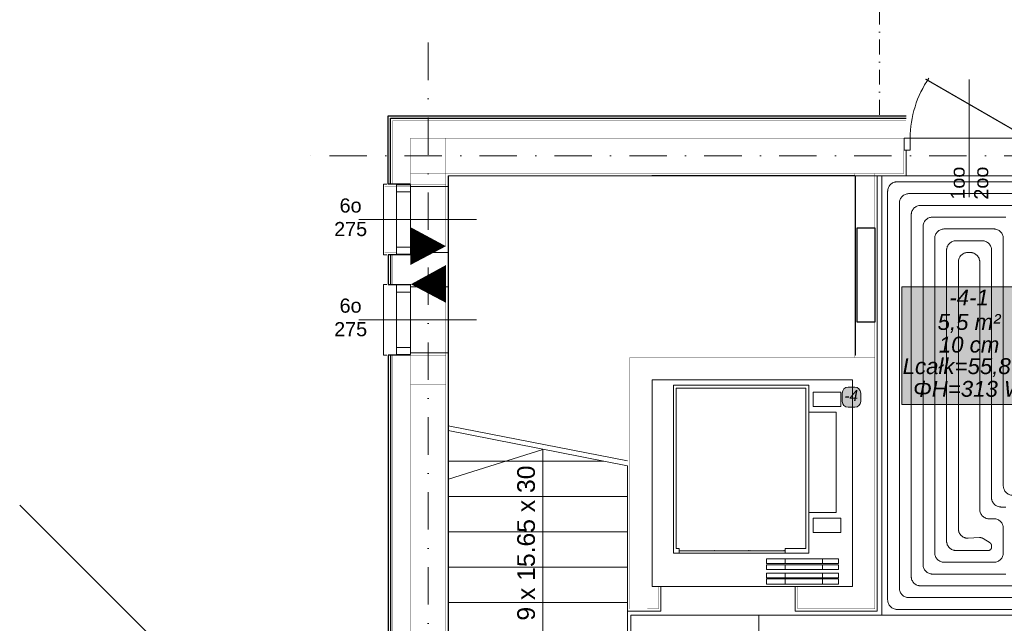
# Model space of a CAD drawing. Extents: x 4615668 to 9294084, y 16339 to 10688993.
# Tile 9 of 256: x 4716083 to 4716918, y 5340576 to 5341088. Entities that reach past the tile are written whole.
import ezdxf
from ezdxf.enums import TextEntityAlignment as Align
from ezdxf.lldxf.tags import DXFTag

# ---------------------------------------------------------------- set-up
doc = ezdxf.new("R2010")
doc.units = 0
doc.header["$MEASUREMENT"] = 0
doc.linetypes.add('DASHDOT', pattern=[25.4, 12.7, -6.35, 0, -6.35])
doc.linetypes.add('DASHED', pattern=[19.049999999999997, 12.7, -6.35])
for name, color, linetype, lineweight, true_color in [('IS_PG_Ch', 7, 'Continuous', 13, 0x008000), ('IS_Podłoga grzewczo-chłodząca', 7, 'Continuous', 5, 0x000000), ('IS_Pomieszczenie (Ręczne)', 7, 'Continuous', 5, 0x000000), ('IS_Strefa podłóg', 7, 'Continuous', 13, 0x008000), ('IS_Strefa podłóg_etykieta', 7, 'Continuous', 5, 0x000000), ('IS_Wężownica OChP', 7, 'Continuous', 5, 0x800080)]:
    doc.layers.add(name, color=color, linetype=linetype, lineweight=lineweight, true_color=true_color)
doc.layers.add('MURY', color=7, linetype='Continuous')
doc.layers.add('STOLARKA', color=4, linetype='Continuous')
doc.layers.add('Osie', color=175, linetype='DASHDOT', lineweight=9)
doc.layers.add('Wymiar', color=7, linetype='Continuous', lineweight=9)
doc.styles.add('Arial__I__', font='ariali.ttf')
doc.styles.add('ARIAL_CE', font='arial.ttf', dxfattribs={"height": 15})
doc.styles.add('ARIAL_WYM50', font='arial.ttf', dxfattribs={"height": 15})
tags = doc.linetypes.add('DASH', pattern=[15, 10, -5]).pattern_tags.tags
tags[6:7] = [DXFTag(74, 4), DXFTag(75, 0), DXFTag(340, '0'), DXFTag(46, 0.0), DXFTag(50, 0.0), DXFTag(44, 0.0), DXFTag(45, 0.0)]
tags[4:5] = [DXFTag(74, 4), DXFTag(75, 0), DXFTag(340, '0'), DXFTag(46, 0.0), DXFTag(50, 0.0), DXFTag(44, 0.0), DXFTag(45, 0.0)]

# ---------------------------------------------------------------- blocks, each defined once
blk = doc.blocks.new('G$C61CBF25F')
at = {"layer": 'Osie', "lineweight": 0, "ltscale": 2.5}
for p, q in [((305, 0), (305, 1880.0000002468)), ((1525, 1780.0000002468), (204.8462595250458, 1780.0000002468)), ((1525, 1780.0000002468), (204.8462595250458, 1780.0000002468))]:
    blk.add_line(p, q, dxfattribs=at)
blk = doc.blocks.new('G$C09C456D5')
at = {"layer": 'STOLARKA', "color": 252, "linetype": 'Continuous', "lineweight": 0}
for p, q in [((55, 100.0000000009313), (55, 0)), ((5, 50), (105, 49.99999999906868))]:
    blk.add_line(p, q, dxfattribs=at)
at = {"layer": 'STOLARKA', "color": 252, "linetype": 'Continuous', "lineweight": 0, "const_width": 0.9999999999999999}
blk.add_lwpolyline([(105, 50), (17.95557331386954, 100.2551231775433)], dxfattribs=at)
at = {"layer": 'STOLARKA', "color": 252, "linetype": 'Continuous', "lineweight": 0}
for points in [[(5, 40), (5, 50), (0, 50), (0, 40)], [(105, 40), (105, 50), (110, 50), (110, 40)]]:
    blk.add_lwpolyline(points, close=True, dxfattribs=at)
blk.add_arc((95, 49.99999999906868), 90, 145.4619780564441, 180, dxfattribs=at)
blk = doc.blocks.new('G$C3C6114F1')
at = {"layer": 'STOLARKA', "color": 5, "lineweight": 0}
blk.add_line((0, 30), (100, 30), dxfattribs=at)
blk.add_lwpolyline([(24, 0), (21, 0), (21, 59.99999999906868), (24, 59.99999999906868)], dxfattribs=at)
for points in [[(44, 59.49999999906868), (44, 53.49999999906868), (32, 53.49999999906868), (32, 59.49999999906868)], [(44, 53.49999999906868), (44, 6.5), (32, 6.5), (32, 53.49999999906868)], [(44, 0.5), (44, 6.5), (32, 6.5), (32, 0.5)]]:
    blk.add_lwpolyline(points, close=True, dxfattribs=at)
blk = doc.blocks.new('G$C6E969633')
at = {"lineweight": 0, "ltscale": 40}
blk.add_line((443.9129366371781, 1530.882649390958), (363.8433230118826, 1505.528246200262), dxfattribs=at)
at = {"layer": 'MURY', "linetype": 'DASH', "lineweight": 0}
blk.add_line((709.2205894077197, 1611.000000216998), (709.220589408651, 1763.500000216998), dxfattribs=at)
at = {"layer": 'MURY', "lineweight": 0, "ltscale": 40}
for p, q in [((515.6821542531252, 1521.107687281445), (363.7205894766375, 1551.000000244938)), ((515.6821542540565, 1517.028471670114), (363.7205894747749, 1546.920784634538)), ((495.8245113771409, 1521.0000002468), (363.7205894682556, 1521.0000002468)), ((515.6821542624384, 1491.0000002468), (363.7205894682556, 1491.0000002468)), ((153.6821542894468, 1330.000000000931), (0, 1483.682154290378)), ((515.6821542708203, 1461.0000002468), (363.7205894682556, 1461.0000002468)), ((559.6821543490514, 1444.858905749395), (649.6821543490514, 1444.85890592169)), ((515.6821542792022, 1431.0000002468), (363.7205894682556, 1431.0000002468)), ((544.1821544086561, 1414.489815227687), (658.1821542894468, 1414.489815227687)), ((515.6821542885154, 1401.0000002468), (363.7205894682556, 1401.0000002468)), ((515.6821542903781, 1393.530909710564), (515.6821542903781, 1370.000000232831))]:
    blk.add_line(p, q, dxfattribs=at)
at = {"layer": 'MURY', "linetype": 'DASHDOT', "lineweight": 0}
blk.add_lwpolyline([(729.6821542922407, 1815.0000002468), (729.6821542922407, 1915.0000002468), (881.6821542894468, 1915.0000002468), (881.6821542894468, 1815.0000002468)], dxfattribs=at)
at = {"layer": 'MURY', "lineweight": 0, "ltscale": 40}
for points, const_width in [([(331.6821542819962, 1754.002967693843), (309.7045348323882, 1754.002967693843), (309.7045348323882, 1817.0000002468), (752.1821542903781, 1817.0000002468)], 0.1), ([(331.6821542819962, 1753.960071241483), (309.7045348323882, 1753.960071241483), (309.7045348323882, 1816.957103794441), (752.1821542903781, 1816.957103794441)], 0.1), ([(752.1821542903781, 1795.002707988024), (752.1821542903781, 1817.0000002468)], 0.1), ([(319.6821542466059, 1698.000000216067), (309.6821542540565, 1698.000000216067), (309.6821542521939, 1669.000000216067), (319.6821542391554, 1669.000000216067)], 0.1), ([(331.6821542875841, 1611.000000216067), (316.7045348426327, 1611.000000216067), (316.7045348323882, 1175), (309.7045348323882, 1175)], 0.3)]:
    blk.add_lwpolyline(points, dxfattribs=dict(at, const_width=const_width))
at = {"layer": 'MURY', "lineweight": -3, "ltscale": 40}
for points in [[(331.6821542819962, 1756.002967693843), (312.7045348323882, 1756.002967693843), (312.7045348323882, 1814.0000002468), (752.1821542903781, 1814.0000002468)], [(331.655154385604, 1756.002967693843), (314.6775349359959, 1756.002967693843), (314.7045348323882, 1812.0000002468), (752.1821542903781, 1812.0000002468)], [(331.6821542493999, 1696.000000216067), (312.6821542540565, 1696.000000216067), (312.6821542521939, 1671.000000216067), (331.6821542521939, 1671.000000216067)], [(331.6821542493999, 1696.000000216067), (314.6821542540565, 1696.000000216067), (314.6821542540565, 1671.000000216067), (331.9478232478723, 1671.000000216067)], [(331.6821542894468, 1611.000000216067), (312.7045348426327, 1611.000000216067), (312.7045348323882, 1179), (309.7045348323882, 1179)], [(319.6821542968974, 1611.000000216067), (314.7045348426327, 1611.000000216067), (314.7045348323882, 1177), (309.7045348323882, 1177)]]:
    blk.add_lwpolyline(points, dxfattribs=at)
at = {"layer": 'MURY', "lineweight": 0, "ltscale": 40}
for points in [[(331.6821542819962, 1756.002967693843, 0.2, 0.2, 0), (316.7045348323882, 1756.002967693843, 0.2, 0.2, 0), (316.7045348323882, 1810.0000002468, 0.2, 0.2, 0), (752.1821542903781, 1810.0000002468, 0, 0, 0)], [(331.6821542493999, 1696.000000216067, 0.2, 0.2, 0), (316.6821542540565, 1696.000000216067, 0.2, 0.2, 0), (316.6821542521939, 1671.000000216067, 0.2, 0.2, 0), (331.6821542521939, 1671.000000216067, 0.2, 0.2, 0)]]:
    blk.add_lwpolyline(points, format="xyseb", dxfattribs=at)
at = {"layer": 'MURY', "ltscale": 40, "const_width": 0.3}
for points in [[(331.6821542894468, 1765.0000002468), (361.6821542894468, 1765.0000002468), (361.6821542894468, 1795.0000002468), (331.6821542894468, 1795.0000002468)], [(361.6821542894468, 1765.0000002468), (750.1821542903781, 1765.0000002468), (750.1821542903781, 1795.0000002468), (361.6821542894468, 1795.0000002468)], [(331.6821542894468, 1611.000000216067), (361.6821542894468, 1611.000000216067), (361.6821542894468, 1765.0000002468), (331.6821542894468, 1765.0000002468)], [(708.6821542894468, 1608.991272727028), (725.6821542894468, 1608.991272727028), (725.6821542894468, 1765.0000002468), (708.6821542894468, 1765.0000002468)], [(331.6821542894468, 1255), (361.6821542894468, 1255), (361.6821542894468, 1611.000000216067), (331.6821542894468, 1611.000000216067)], [(331.6821542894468, 1586.000000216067), (331.6821542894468, 1611.000000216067), (361.6821542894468, 1611.000000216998), (361.6821542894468, 1586.000000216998)]]:
    blk.add_lwpolyline(points, close=True, dxfattribs=at)
at = {"layer": 'MURY', "lineweight": 0, "ltscale": 40}
for points in [[(752.1821542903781, 1785.085010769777), (752.1821542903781, 1763.0000002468), (727.6821542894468, 1763.0000002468), (727.6821542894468, 1393.530909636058), (658.1821542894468, 1393.530909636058), (658.1821542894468, 1414.530909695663)], [(363.6821542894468, 1393.530909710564), (363.9609052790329, 1763.017246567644), (708.6821542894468, 1763.628740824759)], [(363.6821542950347, 1754.255248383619), (363.6821542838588, 1754.000000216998), (331.6821542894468, 1754.000000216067)], [(331.6821542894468, 1697.999835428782), (363.9005803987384, 1697.999835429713), (363.9005803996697, 1668.999835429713), (331.6821542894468, 1668.999835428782)], [(331.6821542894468, 1612.999878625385), (363.8433230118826, 1612.999878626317), (363.8433230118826, 1057.99987841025), (329.8433230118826, 1057.99987841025), (329.8433230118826, 1127.999878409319), (309.865703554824, 1127.999878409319), (309.865703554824, 1150.571474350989)], [(708.6821542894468, 1611.000000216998), (709.2205894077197, 1611.000000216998)], [(649.6821544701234, 1442.858905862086), (649.6821544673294, 1446.858905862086), (667.1821544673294, 1446.85890587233), (667.1821542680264, 1582.958905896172), (557.1821543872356, 1582.958905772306), (557.1821543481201, 1446.858905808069), (559.6821544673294, 1446.858905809), (559.6821544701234, 1442.858905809)], [(443.9129366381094, 1369.961865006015), (443.9129366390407, 1530.882649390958)], [(443.9129366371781, 1399.961865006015), (443.9129366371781, 1530.882649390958)], [(544.1821544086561, 1414.530909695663), (544.1821544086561, 1393.530909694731), (515.6821542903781, 1393.530909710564), (515.6821542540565, 1517.028471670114)]]:
    blk.add_lwpolyline(points, dxfattribs=at)
at = {"layer": 'MURY', "linetype": 'DASHDOT', "ltscale": 0.5, "const_width": 0.3}
blk.add_lwpolyline([(331.6821542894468, 1756.000000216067), (361.6821542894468, 1756.000000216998)], dxfattribs=at)
at = {"layer": 'MURY', "lineweight": 0, "const_width": 0.2}
for points in [[(319.6821542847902, 1754.002967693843), (311.7045348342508, 1754.002967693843)], [(311.7045348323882, 1613.002967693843), (319.6821542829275, 1613.002967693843)]]:
    blk.add_lwpolyline(points, dxfattribs=at)
at = {"layer": 'MURY'}
blk.add_lwpolyline([(710.6821542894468, 1638.912962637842), (710.6821542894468, 1718.912962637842), (725.6821542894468, 1718.912962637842), (725.6821542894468, 1638.912962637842)], close=True, dxfattribs=at)
at = {"layer": 'MURY', "linetype": 'DASHDOT', "ltscale": 0.5, "const_width": 0.3}
blk.add_lwpolyline([(331.6821542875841, 1671.000000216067), (331.6821542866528, 1696.000000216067), (361.6821542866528, 1696.000000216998), (361.6821542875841, 1671.000000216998)], close=True, dxfattribs=at)
at = {"layer": 'MURY', "lineweight": 0}
blk.add_lwpolyline([(319.6821542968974, 1613.000000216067, 0.2, 0.2, 0), (309.7045348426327, 1613.000000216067, 0.2, 0.2, 0), (309.7045348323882, 1182, 0.2, 0.2, 0), (309.7045348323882, 1182, 0.2, 0.2, 0), (309.7045348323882, 1160, 0.2, 0.2, 0)], format="xyseb", dxfattribs=at)
at = {"layer": 'MURY', "ltscale": 40, "const_width": 0.3}
blk.add_lwpolyline([(542.1821544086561, 1414.530909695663), (542.1821544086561, 1395.530909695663), (517.6821542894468, 1395.530909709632), (517.6821542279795, 1609.000000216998), (725.6821542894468, 1609.000000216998), (725.6821542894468, 1395.530909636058), (660.1821542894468, 1395.530909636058), (660.1821542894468, 1414.530909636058), (706.6821542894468, 1414.530909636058), (706.6821542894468, 1590.000000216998), (536.6821542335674, 1590.000000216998), (536.6821542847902, 1414.489815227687), (542.1821544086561, 1414.489815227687)], dxfattribs=at)
at = {"layer": 'MURY', "lineweight": 0, "ltscale": 40}
for points in [[(536.6821542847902, 1414.489815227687), (706.6821542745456, 1414.489815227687), (706.6821542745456, 1589.958905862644), (536.6821542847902, 1589.958905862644)], [(554.6821543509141, 1442.858905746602), (669.6821544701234, 1442.858905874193), (669.682154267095, 1585.458905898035), (554.682154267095, 1585.458905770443)], [(696.682154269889, 1579.458905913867), (673.2843881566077, 1579.458905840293), (673.284388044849, 1567.458905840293), (696.6821543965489, 1567.458905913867)], [(669.682154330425, 1477.458905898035), (692.9529068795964, 1477.458905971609), (692.9529069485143, 1562.458905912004), (669.6821542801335, 1562.45890583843)], [(696.6821544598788, 1460.458905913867), (673.2843882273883, 1460.458905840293), (673.2843881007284, 1472.458905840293), (696.6821544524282, 1472.458905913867)], [(681.1821543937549, 1433.958905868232), (633.6821542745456, 1433.958905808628), (633.6821542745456, 1437.958905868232), (681.1821543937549, 1437.958905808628)], [(649.68215447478, 1433.958905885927), (694.68215447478, 1433.958905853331), (694.6821544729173, 1437.958905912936), (649.6821544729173, 1437.958905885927)], [(681.1821542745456, 1428.958905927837), (633.6821542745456, 1428.958905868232), (633.6821542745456, 1432.958905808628), (681.1821542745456, 1432.958905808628)], [(649.6821543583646, 1428.958905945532), (694.6821543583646, 1428.958905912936), (694.682154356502, 1432.958905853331), (649.6821544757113, 1432.958905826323)], [(681.1821542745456, 1421.958905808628), (633.6821542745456, 1421.958905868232), (633.6821542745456, 1425.958905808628), (681.1821542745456, 1425.958905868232)], [(681.1821543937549, 1416.489815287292), (633.6821543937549, 1416.489815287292), (633.6821543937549, 1420.958905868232), (681.1821542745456, 1420.958905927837)], [(649.6821544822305, 1421.958905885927), (694.6821544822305, 1421.958905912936), (694.6821544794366, 1425.958905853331), (649.6821544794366, 1425.958905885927)], [(649.6821543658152, 1416.489815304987), (694.6821544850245, 1416.489815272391), (694.6821543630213, 1420.958905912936), (649.6821543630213, 1420.958905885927)]]:
    blk.add_lwpolyline(points, close=True, dxfattribs=at)
for p in [(589.6821544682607, 1444.858905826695), (618.6821542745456, 1444.858905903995), (619.6821544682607, 1444.858905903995), (648.6821542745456, 1444.85890584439)]:
    blk.add_point(p, dxfattribs=at)
for name, p in [('G$C61CBF25F', (41.68215428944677, 0)), ('G$C09C456D5', (750.6821542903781, 1745.002707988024))]:
    blk.add_blockref(name, p, dxfattribs=at)
at = {"layer": 'MURY', "color": 1, "lineweight": 0, "ltscale": 40}
for p in [(287.6821542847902, 1696.000000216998), (287.6821542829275, 1611.000000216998)]:
    blk.add_blockref('G$C3C6114F1', p, dxfattribs=at)
at = {"layer": 'MURY', "char_height": 12, "width": 1777.51737514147, "attachment_point": 5, "style": 'ARIAL_CE'}
for s, insert, rotation in [('\\pxi-10,l16.666687,t16.666687;1oo\\P2oo', (806.0779720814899, 1716.881386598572), 90.15444832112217), ('\\pxi-10,l16.666687,t16.666687;6o\\P275', (240.80924125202, 1727.760782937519), 0.15444832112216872), ('\\pxi-10,l16.666687,t16.666687;6o\\P275', (240.8092412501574, 1642.760782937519), 0.15444832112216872)]:
    blk.add_mtext(s, dxfattribs=dict(at, insert=insert, rotation=rotation))
at = {"layer": 'MURY', "lineweight": 0, "ltscale": 40, "insert": (422.1995848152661, 1385.584731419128), "char_height": 15, "width": 191.1449040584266, "attachment_point": 1, "rotation": 89.99999999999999, "style": 'ARIAL_WYM50'}
blk.add_mtext('\\A1;{\\C0;9 x 15.65 x 30}', dxfattribs=at)

msp = doc.modelspace()

# ---------------------------------------------------------------- hatches: boundary and pattern name
at = {"layer": 'IS_Podłoga grzewczo-chłodząca', "lineweight": 50, "true_color": 0xffffff, "transparency": 33554687}
msp.add_hatch(color=7, dxfattribs=at).paths.add_polyline_path([(4716831.177622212, 5340761.713990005), (4716945.888889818, 5340761.713990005), (4716945.888889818, 5340861.542360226), (4716831.177622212, 5340861.542360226)])
at = {"layer": 'IS_Strefa podłóg_etykieta', "lineweight": 50, "true_color": 0xffffff, "transparency": 33554687}
msp.add_hatch(color=7, dxfattribs=at).paths.add_polyline_path([(4716785.723195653, 5340759.218341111), (4716791.399755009, 5340759.218341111), (4716793.899755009, 5340759.888214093), (4716795.729882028, 5340761.718341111), (4716796.399755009, 5340764.218341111), (4716796.399755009, 5340771.302093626), (4716795.729882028, 5340773.802093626), (4716793.899755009, 5340775.632220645), (4716791.399755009, 5340776.302093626), (4716785.723195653, 5340776.302093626), (4716783.223195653, 5340775.632220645), (4716781.393068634, 5340773.802093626), (4716780.723195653, 5340771.302093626), (4716780.723195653, 5340764.218341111), (4716781.393068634, 5340761.718341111), (4716783.223195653, 5340759.888214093)])

# ---------------------------------------------------------------- linework, layer by layer
at = {"layer": 'IS_PG_Ch', "extrusion": (0, 0, -1)}
for points in [[(-4716814.281725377, 5340955.558763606), (-4716962.426235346, 5340955.558763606), (-4716962.426235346, 5340582.670423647), (-4716814.281725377, 5340582.670423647)], [(-4716814.281725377, 5340582.670423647), (-4716962.426235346, 5340582.670423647), (-4716962.426235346, 5340252.380262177), (-4716709.926235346, 5340252.380262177), (-4716709.926235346, 5340582.670423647)]]:
    msp.add_lwpolyline(points, close=True, dxfattribs=at)
at = {"layer": 'IS_PG_Ch', "extrusion": (0, -6.000882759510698e-59, -1)}
msp.add_lwpolyline([(-4716446.426235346, 5340252.380262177), (-4716446.426235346, 5340561.552196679), (-4716601.382300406, 5340561.552196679), (-4716601.382300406, 5340582.670423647), (-4716709.926235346, 5340582.670423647), (-4716709.926235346, 5340252.380262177)], close=True, dxfattribs=at)
at = {"layer": 'IS_Podłoga grzewczo-chłodząca'}
msp.add_lwpolyline([(4716831.177622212, 5340761.713990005), (4716945.888889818, 5340761.713990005), (4716945.888889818, 5340861.542360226), (4716831.177622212, 5340861.542360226)], close=True, dxfattribs=at)
at = {"layer": 'IS_Pomieszczenie (Ręczne)', "extrusion": (0, 0, -1)}
msp.add_lwpolyline([(-4716446.426235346, 5340955.558763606), (-4716962.426235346, 5340955.558763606), (-4716962.426235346, 5339309.56190452), (-4716446.426235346, 5339309.56190452)], close=True, dxfattribs=at)
at = {"layer": 'IS_Strefa podłóg', "extrusion": (0, 0, -1)}
msp.add_lwpolyline([(-4716814.281725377, 5340582.670423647), (-4716814.281725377, 5340955.558763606), (-4716962.426235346, 5340955.558763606), (-4716962.426235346, 5340582.670423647)], close=True, dxfattribs=at)
at = {"layer": 'IS_Strefa podłóg', "extrusion": (0, 4.357113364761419e-59, -1)}
msp.add_lwpolyline([(-4716962.426235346, 5340582.670423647), (-4716962.426235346, 5340252.380262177), (-4716446.426235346, 5340252.380262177), (-4716446.426235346, 5340561.552196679), (-4716601.382300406, 5340561.552196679), (-4716601.382300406, 5340582.670423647), (-4716814.281725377, 5340582.670423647)], close=True, dxfattribs=at)
at = {"layer": 'IS_Strefa podłóg_etykieta'}
msp.add_lwpolyline([(4716785.723195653, 5340759.218341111), (4716791.399755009, 5340759.218341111, 0.414213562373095), (4716796.399755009, 5340764.218341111), (4716796.399755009, 5340771.302093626, 0.414213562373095), (4716791.399755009, 5340776.302093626), (4716785.723195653, 5340776.302093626, 0.414213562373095), (4716780.723195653, 5340771.302093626), (4716780.723195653, 5340764.218341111, 0.414213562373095)], format="xyb", close=True, dxfattribs=at)
at = {"layer": 'IS_Wężownica OChP', "color": 21, "linetype": 'DASHED', "ltscale": 70, "transparency": 33554687, "extrusion": (0, 0, -1)}
for points in [[(-4716949.426171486, 5340950.558684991), (-4716827.281789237, 5340950.558684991, -0.414213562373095), (-4716819.281789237, 5340942.558684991), (-4716819.281789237, 5340595.670502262, -0.414213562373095), (-4716827.281789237, 5340587.670502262), (-4716949.426171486, 5340587.670502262, -0.4142135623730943)], [(-4716939.426316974, 5340597.670401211), (-4716837.281643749, 5340597.670401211, 0.4142135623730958), (-4716829.281643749, 5340605.670401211), (-4716829.281643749, 5340932.558786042, 0.4142135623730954), (-4716837.281643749, 5340940.558786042), (-4716939.426316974, 5340940.558786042, 0.4142135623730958)], [(-4716929.426255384, 5340930.558681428), (-4716847.281705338, 5340930.558681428, -0.414213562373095), (-4716839.281705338, 5340922.558681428), (-4716839.281705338, 5340615.670505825, -0.414213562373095), (-4716847.281705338, 5340607.670505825), (-4716929.426255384, 5340607.670505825, -0.414213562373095)], [(-4716919.42624201, 5340617.670537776), (-4716857.281718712, 5340617.670537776, 0.414213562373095), (-4716849.281718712, 5340625.670537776), (-4716849.281718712, 5340912.558649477, 0.4142135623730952), (-4716857.281718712, 5340920.558649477), (-4716919.42624201, 5340920.558649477, 0.414213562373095)], [(-4716925.426370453, 5340684.579419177, 0.4142135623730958), (-4716917.426370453, 5340692.579419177), (-4716917.426370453, 5340902.558722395, -0.4142135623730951), (-4716909.426370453, 5340910.558722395), (-4716867.281590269, 5340910.558722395, -0.414213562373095), (-4716859.281590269, 5340902.558722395), (-4716859.281590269, 5340635.670464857, -0.4142135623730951), (-4716867.281590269, 5340627.670464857), (-4716909.426370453, 5340627.670464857, -0.414213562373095), (-4716917.426370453, 5340635.670464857), (-4716917.426370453, 5340656.579419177, -0.414213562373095), (-4716909.426370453, 5340664.579419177), (-4716905.42638129, 5340664.579419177, 0.414213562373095), (-4716897.42638129, 5340672.579419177), (-4716897.42638129, 5340882.558609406, -0.4142135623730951), (-4716889.42638129, 5340890.558609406), (-4716887.281579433, 5340890.558609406, -0.414213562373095), (-4716879.281579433, 5340882.558609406), (-4716879.281579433, 5340656.101792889, -0.4296680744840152), (-4716887.70118882, 5340648.11280497), (-4716897.33357763, 5340648.618731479, 0.1565568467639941), (-4716900.257334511, 5340647.846840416), (-4716906.161482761, 5340644.073205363, 0.2558976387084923), (-4716907.426404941, 5340641.763511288), (-4716907.426404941, 5340640.411683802, 0.4142135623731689), (-4716904.685242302, 5340637.670521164), (-4716877.281555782, 5340637.670521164, 0.414213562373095), (-4716869.281555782, 5340645.670521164), (-4716869.281555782, 5340892.558666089, 0.4142135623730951), (-4716877.281555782, 5340900.558666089), (-4716899.426404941, 5340900.558666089, 0.4142135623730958), (-4716907.426404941, 5340892.558666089), (-4716907.426404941, 5340682.579419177, -0.4142135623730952), (-4716915.426404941, 5340674.579419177), (-4716919.42624201, 5340674.579419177, 0.414213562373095)]]:
    msp.add_lwpolyline(points, format="xyb", dxfattribs=at)

# ---------------------------------------------------------------- block references
at = {"layer": 'Wymiar', "lineweight": 0, "ltscale": 40}
msp.add_blockref('G$C6E969633', (4716082.744081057, 5339192.5614711), dxfattribs=at)

# ---------------------------------------------------------------- texts
at = {"layer": 'IS_Podłoga grzewczo-chłodząca', "color": 96, "true_color": 0x008000, "transparency": 33554687, "style": 'Arial__I__'}
for s, p in [('-4-1', (4716888.353980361, 5340841.614593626)), ('10 cm', (4716888.353980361, 5340801.614593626))]:
    msp.add_text(s, height=13.5, dxfattribs=at).set_placement(p, align=Align.BOTTOM_CENTER)
for s, p in [('5,5 m²', (4716888.353980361, 5340831.614593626)), ('Lcałk=55,8 m', (4716888.353980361, 5340794.114593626))]:
    msp.add_text(s, height=13.5, dxfattribs=at).set_placement(p, align=Align.MIDDLE_CENTER)
msp.add_text('ΦH=313 W', height=13.5, dxfattribs=at).set_placement((4716888.353980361, 5340781.614593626), align=Align.TOP_CENTER)
at = {"layer": 'IS_Strefa podłóg_etykieta', "color": 96, "true_color": 0x008000, "transparency": 33554687, "style": 'Arial__I__'}
msp.add_text('-4', height=9.375, dxfattribs=at).set_placement((4716788.353980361, 5340769.114593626), align=Align.MIDDLE_CENTER)

doc.saveas('drawing.dxf')
